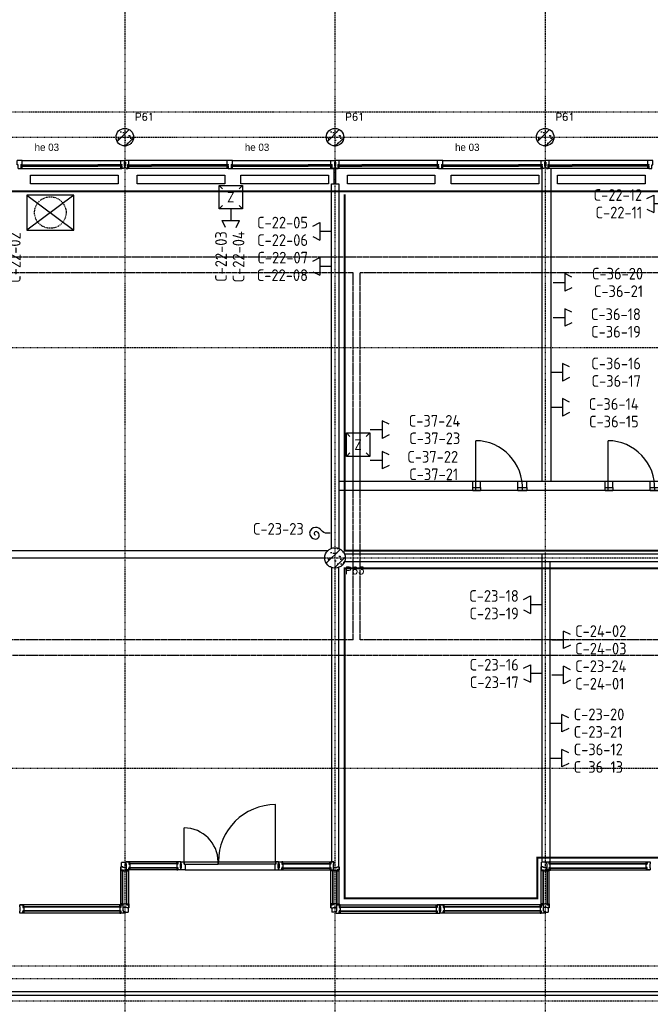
# Model space of a CAD drawing. Extents: x 0 to 1537, y 0 to 841.
# Tile 15 of 58: x 174 to 282, y 500 to 668. Entities that reach past the tile are written whole.
import ezdxf
from ezdxf.enums import TextEntityAlignment as Align

# ---------------------------------------------------------------- set-up
doc = ezdxf.new("R2010")
doc.units = 0
doc.header["$PDSIZE"] = 2
for name, pattern in [('B0402', [9.375, 6.25, -3.125]), ('B0702', [1.171875, 0.78125, -0.390625]), ('DASHDOT', [25.4, 12.7, -6.35, 0, -6.35]), ('DASHDOT2', [12.7, 6.35, -3.175, 0, -3.175]), ('E0001', [1, 1, 0])]:
    doc.linetypes.add(name, pattern=pattern)
doc.layers.get('0').update_dxf_attribs({"linetype": 'CONTINUOUS'})
for name, color, linetype in [('AB$1A---_ATTRIB', 9, 'CONTINUOUS'), ('AL$1A---_ALGEMEEN', 9, 'CONTINUOUS'), ('AT$1A---_TEKSTB', 8, 'CONTINUOUS'), ('GOTEN', 3, 'CONTINUOUS'), ('STRAMIEN', 1, 'CONTINUOUS'), ('VITELCODERING', 5, 'CONTINUOUS'), ('VITELDATA', 1, 'CONTINUOUS')]:
    doc.layers.add(name, color=color, linetype=linetype)
doc.styles.add('B-01', font='romans.shx', dxfattribs={"width": 1.2})
doc.styles.add('GBB_ISOT', font='b-gbt3.shx')
doc.styles.add('ROMANS', font='romans.shx', dxfattribs={"height": 300})
doc.styles.get("Standard").update_dxf_attribs({"font": 'ISO'})

# ---------------------------------------------------------------- blocks, each defined once
blk = doc.blocks.new('-954P1-KGL1')
at = {"layer": 'AL$1A---_ALGEMEEN', "color": 15, "ltscale": 2}
for p, q in [((5, 27), (407, 27)), ((5, 27), (5, 3)), ((5, 22), (407, 22)), ((5, 7), (407, 7)), ((5, 3), (407, 3)), ((13, 22), (13, 7))]:
    blk.add_line(p, q, dxfattribs=at)
at = {"layer": 'AL$1A---_ALGEMEEN', "color": 15}
for p, q in [((17, 30), (21, 27)), ((17, 0), (21, 3))]:
    blk.add_line(p, q, dxfattribs=at)
at = {"layer": 'AL$1A---_ALGEMEEN', "color": 15, "ltscale": 2}
blk.add_lwpolyline([(5, 3), (0, 3), (5, 27), (0, 27), (5, 3)], dxfattribs=at)
at = {"layer": 'AL$1A---_ALGEMEEN'}
for p in [(0, 30), (0, 0)]:
    blk.add_point(p, dxfattribs=at)
blk = doc.blocks.new('-954P1-KHEB')
at = {"layer": 'AL$1A---_ALGEMEEN'}
blk.add_lwpolyline([(0, 0), (17, 0), (17, 27), (0, 27)], close=True, dxfattribs=at)
blk = doc.blocks.new('-954P1-KHED')
at = {"layer": 'AL$1A---_ALGEMEEN'}
for p, q in [((189, -1), (122, -1)), ((122, -1), (122, -31)), ((122, -100), (122, -125)), ((142, -140), (172, -140)), ((189, -73), (189, -1))]:
    blk.add_line(p, q, dxfattribs=at)
at = {"layer": 'AL$1A---_ALGEMEEN', "ltscale": 2}
for p, q in [((131, -31), (122, -31)), ((131, -100), (122, -100)), ((142, -125), (122, -125)), ((131, -31), (131, -100)), ((142, -125), (142, -140)), ((172, -140), (172, -73)), ((172, -73), (189, -73))]:
    blk.add_line(p, q, dxfattribs=at)
blk = doc.blocks.new('-954P1-KHEE')
at = {"layer": 'AL$1A---_ALGEMEEN'}
for p, q in [((45, 139), (-45, 139)), ((-45, 67), (-45, 139)), ((-28, 0), (28, 0)), ((45, 67), (45, 139))]:
    blk.add_line(p, q, dxfattribs=at)
at = {"layer": 'AL$1A---_ALGEMEEN', "ltscale": 2}
for p, q in [((-28, 67), (-45, 67)), ((-28, 0), (-28, 67)), ((28, 0), (28, 67)), ((28, 67), (45, 67))]:
    blk.add_line(p, q, dxfattribs=at)
blk = doc.blocks.new('XREF_B-A3-II-112')
at = {"layer": 'AL$1A---_ALGEMEEN', "ltscale": 2}
h = blk.add_hatch(dxfattribs=at)
h.set_pattern_fill('PREFB', color=8, scale=8, angle=180, style=0)
h.set_pattern_definition([(225, (32663.04, 87003.07), (108.61, -108.61), []), (197, (32663.04, 87003.07), (-41.26, -127.724), [0, -130.56, -73.92, 0, -107.52]), (228, (32663.04, 87003.07), (29.465, -129.875), [0, -129.28, 0, -131.84, 0, -106.24]), (251, (32663.04, 87003.07), (76.66, -107.62), [0, -128, 0, -768, -105.28])])
h.paths.add_polyline_path([(32813, 87003, 1), (32513, 87003, 1)])
h = blk.add_hatch(dxfattribs=at)
h.set_pattern_fill('PREFB', color=8, scale=8, angle=180, style=0)
h.set_pattern_definition([(225, (36263.04, 87003.07), (108.61, -108.61), []), (197, (36263.04, 87003.07), (-41.26, -127.724), [0, -130.56, -73.92, 0, -107.52]), (228, (36263.04, 87003.07), (29.465, -129.875), [0, -129.28, 0, -131.84, 0, -106.24]), (251, (36263.04, 87003.07), (76.66, -107.62), [0, -128, 0, -768, -105.28])])
h.paths.add_polyline_path([(36413, 87003, 1), (36113, 87003, 1)])
h = blk.add_hatch(dxfattribs=at)
h.set_pattern_fill('PREFB', color=8, scale=8, angle=180, style=0)
h.set_pattern_definition([(225, (39863.04, 87003.07), (108.61, -108.61), []), (197, (39863.04, 87003.07), (-41.26, -127.724), [0, -130.56, -73.92, 0, -107.52]), (228, (39863.04, 87003.07), (29.465, -129.875), [0, -129.28, 0, -131.84, 0, -106.24]), (251, (39863.04, 87003.07), (76.66, -107.62), [0, -128, 0, -768, -105.28])])
h.paths.add_polyline_path([(40013, 87003, 1), (39713, 87003, 1)])
h = blk.add_hatch(dxfattribs=at)
h.set_pattern_fill('PREFB', color=8, scale=8, angle=180, style=0)
h.set_pattern_definition([(225, (36263.04, 79803.07), (108.61, -108.61), []), (197, (36263.04, 79803.07), (-41.26, -127.724), [0, -130.56, -73.92, 0, -107.52]), (228, (36263.04, 79803.07), (29.465, -129.875), [0, -129.28, 0, -131.84, 0, -106.24]), (251, (36263.04, 79803.07), (76.66, -107.62), [0, -128, 0, -768, -105.28])])
h.paths.add_polyline_path([(36438, 79803, 1), (36088, 79803, 1)])
at = {"layer": 'AL$1A---_ALGEMEEN', "color": 8, "linetype": 'B0702', "ltscale": 2}
for p, q in [((27267, 87438), (59671, 87438)), ((27229, 72823), (61218, 72823)), ((27255, 72223), (61708, 72223))]:
    blk.add_line(p, q, dxfattribs=at)
at = {"layer": 'AL$1A---_ALGEMEEN', "color": 8, "ltscale": 2}
for p, q in [((30880, 86464), (32611, 86464)), ((30897, 86603), (32594, 86603)), ((31286, 86528), (32204, 86528)), ((31286, 86523), (32204, 86523)), ((31286, 86508), (32204, 86508)), ((31286, 86504), (32204, 86504)), ((34447, 86464), (32715, 86464)), ((34430, 86603), (32732, 86603)), ((34040, 86528), (33122, 86528)), ((34040, 86523), (33122, 86523)), ((34040, 86508), (33122, 86508)), ((34040, 86504), (33122, 86504)), ((34480, 86464), (36211, 86464)), ((34497, 86603), (36194, 86603)), ((34886, 86528), (35804, 86528)), ((34886, 86523), (35804, 86523)), ((34886, 86508), (35804, 86508)), ((34886, 86504), (35804, 86504)), ((38047, 86464), (36315, 86464)), ((38030, 86603), (36332, 86603)), ((37640, 86528), (36722, 86528)), ((37640, 86523), (36722, 86523)), ((37640, 86508), (36722, 86508)), ((37640, 86504), (36722, 86504)), ((38080, 86464), (39811, 86464)), ((38097, 86603), (39794, 86603)), ((38486, 86528), (39404, 86528)), ((38486, 86523), (39404, 86523)), ((38486, 86508), (39404, 86508)), ((38486, 86504), (39404, 86504)), ((41647, 86464), (39915, 86464)), ((41630, 86603), (39932, 86603)), ((41240, 86528), (40322, 86528)), ((41240, 86523), (40322, 86523)), ((41240, 86508), (40322, 86508)), ((41240, 86504), (40322, 86504)), ((31788, 86013), (30988, 85413)), ((30988, 86013), (31788, 85413)), ((33569, 74571), (32738, 74571)), ((32738, 74566), (32738, 74571)), ((33569, 74566), (32738, 74566)), ((33569, 74501), (32738, 74501)), ((32738, 74501), (32738, 74496)), ((33569, 74496), (32738, 74496)), ((33569, 74566), (33569, 74571)), ((33569, 74501), (33569, 74496)), ((33628, 74568), (33628, 74603)), ((33628, 74603), (33678, 74603)), ((33637, 74568), (33628, 74568)), ((33628, 74464), (33628, 74499)), ((33628, 74499), (33637, 74499)), ((33637, 74499), (33637, 74568)), ((33678, 74603), (33678, 74560)), ((33678, 74560), (33695, 74560)), ((33680, 74602), (34260, 74602)), ((33680, 74562), (33680, 74602)), ((33680, 74562), (34260, 74562)), ((33695, 74560), (33695, 74464)), ((34260, 74562), (34260, 74602)), ((34266, 74602), (35246, 74602)), ((34266, 74562), (34266, 74602)), ((35246, 74562), (34266, 74562)), ((35231, 74560), (35231, 74464)), ((35248, 74560), (35231, 74560)), ((35246, 74602), (35246, 74562)), ((35248, 74603), (35248, 74560)), ((35298, 74603), (35248, 74603)), ((35289, 74568), (35298, 74568)), ((35289, 74499), (35289, 74568)), ((35298, 74499), (35289, 74499)), ((35298, 74568), (35298, 74603)), ((35298, 74464), (35298, 74499)), ((35358, 74571), (36189, 74571)), ((35358, 74566), (35358, 74571)), ((35358, 74566), (36189, 74566)), ((35358, 74501), (36189, 74501)), ((35358, 74501), (35358, 74496)), ((35358, 74496), (36189, 74496)), ((36189, 74566), (36189, 74571)), ((36189, 74501), (36189, 74496)), ((39938, 74571), (41606, 74571)), ((39938, 74566), (39938, 74571)), ((39938, 74566), (41606, 74566)), ((39938, 74501), (41606, 74501)), ((39938, 74501), (39938, 74496)), ((39938, 74496), (41606, 74496)), ((41606, 74566), (41606, 74571)), ((41606, 74501), (41606, 74496)), ((32626, 73869), (32626, 74459)), ((32631, 74459), (32626, 74459)), ((32631, 73869), (32631, 74459)), ((32696, 73869), (32696, 74459)), ((32696, 74459), (32701, 74459)), ((32701, 73869), (32701, 74459)), ((33695, 74464), (33628, 74464)), ((35231, 74464), (35298, 74464)), ((36226, 73869), (36226, 74459)), ((36231, 74459), (36226, 74459)), ((36231, 73869), (36231, 74459)), ((36296, 73869), (36296, 74459)), ((36296, 74459), (36301, 74459)), ((36301, 73869), (36301, 74459)), ((39826, 73869), (39826, 74459)), ((39831, 74459), (39826, 74459)), ((39831, 73869), (39831, 74459)), ((39896, 73869), (39896, 74459)), ((39896, 74459), (39901, 74459)), ((39901, 73869), (39901, 74459)), ((32589, 73832), (30920, 73832)), ((30920, 73827), (30920, 73832)), ((32589, 73827), (30920, 73827)), ((32589, 73827), (32589, 73832)), ((32631, 73869), (32626, 73869)), ((32696, 73869), (32701, 73869)), ((36231, 73869), (36226, 73869)), ((36296, 73869), (36301, 73869)), ((36338, 73832), (38006, 73832)), ((36338, 73827), (36338, 73832)), ((36338, 73827), (38006, 73827)), ((38006, 73827), (38006, 73832)), ((39789, 73832), (38120, 73832)), ((38120, 73827), (38120, 73832)), ((39789, 73827), (38120, 73827)), ((39789, 73827), (39789, 73832)), ((39831, 73869), (39826, 73869)), ((39896, 73869), (39901, 73869)), ((32589, 73762), (30920, 73762)), ((30920, 73762), (30920, 73757)), ((32589, 73757), (30920, 73757)), ((32589, 73762), (32589, 73757)), ((36338, 73762), (38006, 73762)), ((36338, 73762), (36338, 73757)), ((36338, 73757), (38006, 73757)), ((38006, 73762), (38006, 73757)), ((39789, 73762), (38120, 73762)), ((38120, 73762), (38120, 73757)), ((39789, 73757), (38120, 73757)), ((39789, 73762), (39789, 73757)), ((27255, 72383), (72053, 72383)), ((27275, 72323), (72023, 72323))]:
    blk.add_line(p, q, dxfattribs=at)
at = {"layer": 'AL$1A---_ALGEMEEN', "color": 8}
for p, q in [((36213, 86464), (36313, 86464)), ((36247, 86204), (36247, 86464)), ((36279, 86204), (36279, 86464)), ((31051, 86204), (31051, 86354)), ((31051, 86354), (32551, 86354)), ((32551, 86354), (32551, 86204)), ((32875, 86204), (32875, 86354)), ((32875, 86354), (34375, 86354)), ((34375, 86354), (34375, 86204)), ((34651, 86204), (34651, 86354)), ((34651, 86354), (36151, 86354)), ((36151, 86354), (36151, 86204)), ((36475, 86204), (36475, 86354)), ((36475, 86354), (37975, 86354)), ((37975, 86354), (37975, 86204)), ((38251, 86204), (38251, 86354)), ((38251, 86354), (39751, 86354)), ((39751, 86354), (39751, 86204)), ((40075, 86204), (40075, 86354)), ((40075, 86354), (41575, 86354)), ((41575, 86354), (41575, 86204)), ((32551, 86204), (31051, 86204)), ((34375, 86204), (32875, 86204)), ((36151, 86204), (34651, 86204)), ((36201, 79967), (36201, 86204)), ((36326, 86204), (36326, 79967)), ((37975, 86204), (36475, 86204)), ((39751, 86204), (38251, 86204)), ((41575, 86204), (40075, 86204)), ((31788, 86013), (30988, 86013)), ((30988, 86013), (30988, 85413)), ((31788, 85413), (31788, 86013)), ((30988, 85413), (31788, 85413)), ((43300, 79866), (36426, 79866)), ((36426, 79741), (43300, 79741)), ((36201, 79640), (36201, 74603)), ((36326, 74514), (36326, 79640)), ((35246, 74602), (35246, 75582)), ((33680, 74602), (33680, 75182)), ((32594, 73864), (32594, 74514)), ((32608, 74514), (32608, 74589)), ((32683, 74589), (32608, 74589)), ((33624, 74603), (32683, 74603)), ((35303, 74603), (36244, 74603)), ((36235, 74464), (36235, 74505)), ((36333, 73864), (36333, 74514)), ((39794, 73864), (39794, 74514)), ((39883, 74596), (39801, 74596)), ((39801, 74464), (39801, 74596)), ((39883, 74603), (41661, 74603)), ((33624, 74464), (32692, 74464)), ((32733, 73814), (32733, 74447)), ((33695, 74464), (35299, 74464)), ((35303, 74464), (36235, 74464)), ((36194, 73814), (36194, 74447)), ((39892, 74464), (41661, 74464)), ((39933, 73814), (39933, 74447)), ((32635, 73864), (30865, 73864)), ((32719, 73814), (32719, 73739)), ((36194, 73864), (36194, 73814)), ((36211, 73814), (36211, 73742)), ((36292, 73864), (38061, 73864)), ((39835, 73864), (38065, 73864)), ((39916, 73814), (39916, 73742)), ((32644, 73725), (30865, 73725)), ((32644, 73739), (32719, 73739)), ((36283, 73742), (36211, 73742)), ((36283, 73725), (38061, 73725)), ((39844, 73725), (38065, 73725)), ((39844, 73742), (39916, 73742))]:
    blk.add_line(p, q, dxfattribs=at)
at = {"layer": 'AL$1A---_ALGEMEEN', "color": 8, "linetype": 'Continuous'}
for p, q in [((36201, 86204), (36326, 86204)), ((32683, 74568), (32683, 74603)), ((32683, 74603), (32733, 74603)), ((32692, 74568), (32683, 74568)), ((32692, 74499), (32692, 74568)), ((32692, 74464), (32692, 74499)), ((32692, 74499), (32692, 74499)), ((32733, 74603), (32733, 74562)), ((32733, 74562), (32750, 74562)), ((32733, 74505), (32733, 74464)), ((32750, 74505), (32733, 74505)), ((32750, 74562), (32750, 74505)), ((33574, 74562), (33557, 74562)), ((33557, 74562), (33557, 74505)), ((33557, 74505), (33574, 74505)), ((33624, 74603), (33574, 74603)), ((33574, 74603), (33574, 74562)), ((33574, 74505), (33574, 74464)), ((33615, 74499), (33615, 74568)), ((33615, 74568), (33624, 74568)), ((33624, 74499), (33615, 74499)), ((33624, 74568), (33624, 74603)), ((33624, 74464), (33624, 74499)), ((35303, 74568), (35303, 74603)), ((35303, 74603), (35353, 74603)), ((35312, 74568), (35303, 74568)), ((35303, 74464), (35303, 74499)), ((35303, 74499), (35312, 74499)), ((35312, 74499), (35312, 74568)), ((35353, 74603), (35353, 74562)), ((35353, 74562), (35370, 74562)), ((35370, 74505), (35353, 74505)), ((35353, 74505), (35353, 74464)), ((35370, 74562), (35370, 74505)), ((36194, 74562), (36177, 74562)), ((36177, 74562), (36177, 74505)), ((36177, 74505), (36194, 74505)), ((36194, 74603), (36194, 74562)), ((36244, 74603), (36194, 74603)), ((36194, 74505), (36194, 74464)), ((36235, 74499), (36235, 74568)), ((36235, 74568), (36244, 74568)), ((36235, 74505), (36270, 74505)), ((36235, 74464), (36235, 74499)), ((36235, 74499), (36235, 74499)), ((36244, 74568), (36244, 74603)), ((36270, 74505), (36270, 74505)), ((36270, 74505), (36298, 74505)), ((36298, 74505), (36298, 74514)), ((36298, 74514), (36333, 74514)), ((36333, 74514), (36333, 74464)), ((39883, 74603), (39883, 74568)), ((39883, 74568), (39892, 74568)), ((39892, 74568), (39892, 74499)), ((39892, 74499), (39892, 74464)), ((39892, 74499), (39892, 74499)), ((39933, 74562), (39933, 74603)), ((39950, 74562), (39933, 74562)), ((39933, 74505), (39950, 74505)), ((39933, 74464), (39933, 74505)), ((39950, 74505), (39950, 74562)), ((41594, 74505), (41594, 74562)), ((41594, 74562), (41611, 74562)), ((41611, 74505), (41594, 74505)), ((41611, 74562), (41611, 74603)), ((41611, 74464), (41611, 74505)), ((41661, 74568), (41652, 74568)), ((41652, 74568), (41652, 74499)), ((41652, 74499), (41661, 74499)), ((41661, 74603), (41661, 74568)), ((41661, 74499), (41661, 74464)), ((36235, 74447), (36235, 74464)), ((36235, 74464), (36235, 74464)), ((36292, 74447), (36235, 74447)), ((36333, 74464), (36292, 74464)), ((36292, 74464), (36292, 74447)), ((39892, 74464), (39933, 74464)), ((41661, 74464), (41611, 74464)), ((30865, 73829), (30865, 73864)), ((30865, 73864), (30915, 73864)), ((30874, 73829), (30865, 73829)), ((30874, 73760), (30874, 73829)), ((30915, 73864), (30915, 73823)), ((30915, 73823), (30932, 73823)), ((30932, 73823), (30932, 73766)), ((32577, 73823), (32577, 73766)), ((32594, 73823), (32577, 73823)), ((32594, 73864), (32594, 73823)), ((32635, 73864), (32594, 73864)), ((32635, 73829), (32635, 73864)), ((32635, 73829), (32635, 73829)), ((32635, 73760), (32635, 73829)), ((36235, 73864), (36194, 73864)), ((36194, 73814), (36229, 73814)), ((36229, 73814), (36229, 73823)), ((36229, 73823), (36292, 73823)), ((36292, 73881), (36235, 73881)), ((36235, 73881), (36235, 73864)), ((36292, 73864), (36292, 73881)), ((36292, 73823), (36292, 73864)), ((36292, 73864), (36292, 73864)), ((36292, 73864), (36333, 73864)), ((36292, 73829), (36292, 73864)), ((36292, 73829), (36292, 73829)), ((36292, 73760), (36292, 73829)), ((36292, 73823), (36292, 73823)), ((36292, 73823), (36292, 73823)), ((36333, 73864), (36333, 73823)), ((36333, 73823), (36350, 73823)), ((36350, 73823), (36350, 73766)), ((38011, 73823), (37994, 73823)), ((37994, 73823), (37994, 73766)), ((38061, 73864), (38011, 73864)), ((38011, 73864), (38011, 73823)), ((38052, 73760), (38052, 73829)), ((38052, 73829), (38061, 73829)), ((38061, 73829), (38061, 73864)), ((38065, 73829), (38065, 73864)), ((38065, 73864), (38115, 73864)), ((38074, 73829), (38065, 73829)), ((38074, 73760), (38074, 73829)), ((38115, 73864), (38115, 73823)), ((38115, 73823), (38132, 73823)), ((38132, 73823), (38132, 73766)), ((39777, 73823), (39777, 73766)), ((39794, 73823), (39777, 73823)), ((39794, 73864), (39794, 73823)), ((39835, 73864), (39794, 73864)), ((39835, 73829), (39835, 73864)), ((39835, 73829), (39835, 73829)), ((39835, 73760), (39835, 73829)), ((30865, 73725), (30865, 73760)), ((30865, 73760), (30874, 73760)), ((30915, 73766), (30915, 73725)), ((30932, 73766), (30915, 73766)), ((32577, 73766), (32594, 73766)), ((32594, 73766), (32594, 73725)), ((32644, 73760), (32635, 73760)), ((32644, 73725), (32644, 73760)), ((36283, 73760), (36292, 73760)), ((36283, 73725), (36283, 73760)), ((36333, 73766), (36333, 73725)), ((36350, 73766), (36333, 73766)), ((37994, 73766), (38011, 73766)), ((38011, 73766), (38011, 73725)), ((38061, 73760), (38052, 73760)), ((38061, 73725), (38061, 73760)), ((38065, 73725), (38065, 73760)), ((38065, 73760), (38074, 73760)), ((38115, 73766), (38115, 73725)), ((38132, 73766), (38115, 73766)), ((39777, 73766), (39794, 73766)), ((39794, 73766), (39794, 73725)), ((39844, 73760), (39835, 73760)), ((39844, 73725), (39844, 73760))]:
    blk.add_line(p, q, dxfattribs=at)
for points in [[(32692, 74505), (32657, 74505), (32657, 74505), (32629, 74505), (32629, 74514), (32594, 74514), (32594, 74464), (32635, 74464), (32635, 74447), (32692, 74447), (32692, 74464), (32692, 74464)], [(39892, 74505), (39857, 74505), (39857, 74505), (39829, 74505), (39829, 74514), (39794, 74514), (39794, 74464), (39835, 74464), (39835, 74447), (39892, 74447), (39892, 74464), (39892, 74464)], [(32733, 73814), (32698, 73814), (32698, 73823), (32635, 73823), (32635, 73823), (32635, 73823), (32635, 73864), (32635, 73864), (32635, 73881), (32692, 73881), (32692, 73864), (32733, 73864)], [(39933, 73814), (39898, 73814), (39898, 73823), (39835, 73823), (39835, 73823), (39835, 73823), (39835, 73864), (39835, 73864), (39835, 73881), (39892, 73881), (39892, 73864), (39933, 73864)]]:
    blk.add_lwpolyline(points, close=True, dxfattribs=at)
at = {"layer": 'AL$1A---_ALGEMEEN', "color": 8}
for points in [[(32733, 74575), (32750, 74575), (32750, 74603), (32733, 74603)], [(32733, 74492), (32750, 74492), (32750, 74464), (32733, 74464)], [(33574, 74575), (33557, 74575), (33557, 74603), (33574, 74603)], [(33574, 74492), (33557, 74492), (33557, 74464), (33574, 74464)], [(35353, 74575), (35370, 74575), (35370, 74603), (35353, 74603)], [(35353, 74492), (35370, 74492), (35370, 74464), (35353, 74464)], [(36194, 74575), (36177, 74575), (36177, 74603), (36194, 74603)], [(36194, 74492), (36177, 74492), (36177, 74464), (36194, 74464)], [(39933, 74575), (39950, 74575), (39950, 74603), (39933, 74603)], [(39933, 74492), (39950, 74492), (39950, 74464), (39933, 74464)], [(41611, 74575), (41594, 74575), (41594, 74603), (41611, 74603)], [(41611, 74492), (41594, 74492), (41594, 74464), (41611, 74464)], [(32622, 74464), (32622, 74447), (32594, 74447), (32594, 74464)], [(32705, 74464), (32705, 74447), (32733, 74447), (32733, 74464)], [(36222, 74464), (36222, 74447), (36194, 74447), (36194, 74464)], [(36305, 74464), (36305, 74447), (36333, 74447), (36333, 74464)], [(39822, 74464), (39822, 74447), (39794, 74447), (39794, 74464)], [(39905, 74464), (39905, 74447), (39933, 74447), (39933, 74464)], [(30915, 73836), (30932, 73836), (30932, 73864), (30915, 73864)], [(32594, 73836), (32577, 73836), (32577, 73864), (32594, 73864)], [(32622, 73864), (32622, 73881), (32594, 73881), (32594, 73864)], [(32705, 73864), (32705, 73881), (32733, 73881), (32733, 73864)], [(36222, 73864), (36222, 73881), (36194, 73881), (36194, 73864)], [(36305, 73864), (36305, 73881), (36333, 73881), (36333, 73864)], [(36333, 73836), (36350, 73836), (36350, 73864), (36333, 73864)], [(38011, 73836), (37994, 73836), (37994, 73864), (38011, 73864)], [(38115, 73836), (38132, 73836), (38132, 73864), (38115, 73864)], [(39794, 73836), (39777, 73836), (39777, 73864), (39794, 73864)], [(39822, 73864), (39822, 73881), (39794, 73881), (39794, 73864)], [(39905, 73864), (39905, 73881), (39933, 73881), (39933, 73864)], [(30915, 73753), (30932, 73753), (30932, 73725), (30915, 73725)], [(32594, 73753), (32577, 73753), (32577, 73725), (32594, 73725)], [(36333, 73753), (36350, 73753), (36350, 73725), (36333, 73725)], [(38011, 73753), (37994, 73753), (37994, 73725), (38011, 73725)], [(38115, 73753), (38132, 73753), (38132, 73725), (38115, 73725)], [(39794, 73753), (39777, 73753), (39777, 73725), (39794, 73725)]]:
    blk.add_lwpolyline(points, close=True, dxfattribs=at)
at = {"layer": 'AL$1A---_ALGEMEEN', "color": 8, "ltscale": 2}
for centre in [(32663, 87003), (36263, 87003), (39863, 87003)]:
    blk.add_circle(centre, 150, dxfattribs=at)
at = {"layer": 'AL$1A---_ALGEMEEN', "color": 8, "linetype": 'Continuous', "ltscale": 2}
for centre, radius in [((32663, 87003), 150), ((36263, 87003), 150), ((39863, 87003), 150), ((36263, 79803), 175), ((36263, 79803), 175)]:
    blk.add_circle(centre, radius, dxfattribs=at)
at = {"layer": 'AL$1A---_ALGEMEEN', "color": 8, "linetype": 'B0402', "ltscale": 0.2}
blk.add_circle((31388, 85713), 270, dxfattribs=at)
at = {"layer": 'AL$1A---_ALGEMEEN', "color": 8}
for centre, radius, start, end in [((35246, 74602), 980, 90, 180), ((33680, 74602), 580, 0, 90)]:
    blk.add_arc(centre, radius, start, end, dxfattribs=at)
at = {"layer": 'STRAMIEN', "color": 8, "linetype": 'DASHDOT2'}
for p, q in [((32663, 95903), (32663, 35276)), ((36263, 95903), (36263, 35276)), ((39863, 95903), (39863, 35276)), ((18063, 87003), (104973, 87003)), ((18063, 83403), (104973, 83403)), ((18063, 79803), (104973, 79803)), ((18063, 76203), (104973, 76203)), ((18063, 72603), (104973, 72603))]:
    blk.add_line(p, q, dxfattribs=at)
at = {"layer": 'AL$1A---_ALGEMEEN', "color": 8, "ltscale": 2}
for name, p in [('-954P1-KHEE', (30863, 86464)), ('-954P1-KGL1', (30891, 86501)), ('-954P1-KHEB', (30891, 86474)), ('-954P1-KHED', (32543, 86604)), ('-954P1-KGL1', (32715, 86501)), ('-954P1-KHEB', (32715, 86474)), ('-954P1-KHEE', (34463, 86464)), ('-954P1-KGL1', (34491, 86501)), ('-954P1-KHEB', (34491, 86474)), ('-954P1-KHED', (36143, 86604)), ('-954P1-KGL1', (36315, 86501)), ('-954P1-KHEB', (36315, 86474)), ('-954P1-KHEE', (38063, 86464)), ('-954P1-KGL1', (38091, 86501)), ('-954P1-KHEB', (38091, 86474)), ('-954P1-KHED', (39743, 86604)), ('-954P1-KGL1', (39915, 86501)), ('-954P1-KHEB', (39915, 86474)), ('-954P1-KHEE', (41663, 86464))]:
    blk.add_blockref(name, p, dxfattribs=at)
at = {"layer": 'AL$1A---_ALGEMEEN', "color": 8, "ltscale": 2, "xscale": -1}
for name, p in [('-954P1-KGL1', (32611, 86501)), ('-954P1-KHED', (32783, 86604)), ('-954P1-KHEB', (32611, 86474)), ('-954P1-KGL1', (34435, 86501)), ('-954P1-KHEB', (34435, 86474)), ('-954P1-KGL1', (36211, 86501)), ('-954P1-KHED', (36383, 86604)), ('-954P1-KHEB', (36211, 86474)), ('-954P1-KGL1', (38035, 86501)), ('-954P1-KHEB', (38035, 86474)), ('-954P1-KGL1', (39811, 86501)), ('-954P1-KHED', (39983, 86604)), ('-954P1-KHEB', (39811, 86474)), ('-954P1-KGL1', (41635, 86501)), ('-954P1-KHEB', (41635, 86474))]:
    blk.add_blockref(name, p, dxfattribs=at)
at = {"layer": 'AB$1A---_ATTRIB', "color": 8, "linetype": 'Continuous', "style": 'ROMANS'}
for tag, p, height in [('RUIMTENUMMER', (60177, 86637), 200), ('PEILMAAT', (60123, 86380), 150), ('RUIMTENUMMER', (23322, 85669), 200), ('PEILMAAT', (23267, 85412), 150), ('RUIMTENUMMER', (25656, 84910), 200), ('RUIMTENUMMER', (66336, 84907), 200), ('PEILMAAT', (25602, 84653), 150), ('PEILMAAT', (66282, 84649), 150), ('RUIMTENUMMER', (23537, 82919), 200), ('PEILMAAT', (23482, 82661), 150), ('RUIMTENUMMER', (84269, 82608), 200), ('PEILMAAT', (84214, 82351), 150), ('RUIMTENUMMER', (23681, 80585), 200), ('PEILMAAT', (23626, 80328), 150), ('RUIMTENUMMER', (22894, 79094), 200), ('RUIMTENUMMER', (66336, 79048), 200), ('PEILMAAT', (22839, 78837), 150), ('PEILMAAT', (66282, 78791), 150), ('RUIMTENUMMER', (84269, 77245), 200), ('PEILMAAT', (84214, 76988), 150), ('RUIMTENUMMER', (81101, 75686), 200), ('RUIMTENUMMER', (83671, 75687), 200), ('RUIMTENUMMER', (86015, 75686), 200), ('RUIMTENUMMER', (25752, 75504), 200), ('RUIMTENUMMER', (75644, 75605), 200), ('PEILMAAT', (75590, 75347), 150), ('PEILMAAT', (81047, 75429), 150), ('PEILMAAT', (83616, 75430), 150), ('PEILMAAT', (85961, 75429), 150), ('PEILMAAT', (25698, 75247), 150), ('RUIMTENUMMER', (93081, 75257), 200), ('PEILMAAT', (93026, 75000), 150), ('RUIMTENUMMER', (88630, 74488), 200), ('PEILMAAT', (88576, 74231), 150), ('RUIMTENUMMER', (73290, 74100), 200), ('PEILMAAT', (73235, 73843), 150), ('RUIMTENUMMER', (75369, 73882), 200), ('PEILMAAT', (75315, 73624), 150), ('RUIMTENUMMER', (78391, 73378), 200), ('RUIMTENUMMER', (23083, 73242), 200), ('RUIMTENUMMER', (25752, 73237), 200), ('PEILMAAT', (23029, 72985), 150), ('PEILMAAT', (25698, 72979), 150), ('PEILMAAT', (78337, 73120), 150), ('RUIMTENUMMER', (44810, 70416), 200), ('PEILMAAT', (44756, 70158), 150), ('RUIMTENUMMER', (83574, 63583), 200), ('RUIMTENUMMER', (44810, 63429), 200), ('PEILMAAT', (83520, 63326), 150), ('PEILMAAT', (44756, 63172), 150), ('RUIMTENUMMER', (75343, 53663), 200), ('RUIMTENUMMER', (78500, 53652), 200), ('RUIMTENUMMER', (23322, 53269), 200), ('PEILMAAT', (75289, 53406), 150), ('PEILMAAT', (78446, 53394), 150), ('PEILMAAT', (23267, 53012), 150), ('RUIMTENUMMER', (25658, 52384), 200), ('PEILMAAT', (25603, 52127), 150), ('RUIMTENUMMER', (23527, 50518), 200), ('PEILMAAT', (23472, 50260), 150), ('RUIMTENUMMER', (80352, 50113), 200), ('PEILMAAT', (80297, 49856), 150), ('RUIMTENUMMER', (73192, 49570), 200), ('PEILMAAT', (73138, 49313), 150), ('RUIMTENUMMER', (81728, 49257), 200), ('PEILMAAT', (81673, 49000), 150), ('RUIMTENUMMER', (76409, 48643), 200), ('RUIMTENUMMER', (79143, 48643), 200), ('PEILMAAT', (76354, 48386), 150), ('PEILMAAT', (79089, 48386), 150), ('RUIMTENUMMER', (23681, 48185), 200), ('PEILMAAT', (23626, 47928), 150), ('RUIMTENUMMER', (22696, 46692), 200), ('RUIMTENUMMER', (77664, 46745), 200), ('PEILMAAT', (22641, 46435), 150), ('PEILMAAT', (77610, 46488), 150), ('RUIMTENUMMER', (87918, 45636), 200), ('PEILMAAT', (87863, 45379), 150), ('RUIMTENUMMER', (24055, 43108), 200), ('RUIMTENUMMER', (25752, 43104), 200), ('RUIMTENUMMER', (77664, 43246), 200), ('PEILMAAT', (77610, 42989), 150), ('PEILMAAT', (24001, 42851), 150), ('PEILMAAT', (25698, 42847), 150), ('RUIMTENUMMER', (25752, 40842), 200), ('PEILMAAT', (25698, 40585), 150), ('RUIMTENUMMER', (76511, 38932), 200), ('RUIMTENUMMER', (80009, 38932), 200), ('PEILMAAT', (76457, 38675), 150), ('PEILMAAT', (79955, 38675), 150), ('RUIMTENUMMER', (81728, 37671), 200), ('PEILMAAT', (81673, 37413), 150)]:
    blk.add_attdef(tag, p, '', height=height, dxfattribs=at)
for tag, p, height in [('RUIMTENUMMER', (22253, 82959), 200), ('PEILMAAT', (22510, 82905), 150), ('RUIMTENUMMER', (22255, 50559), 200), ('PEILMAAT', (22512, 50505), 150)]:
    blk.add_attdef(tag, p, '', height=height, rotation=90, dxfattribs=at)
at = {"layer": 'AB$1A---_ATTRIB', "color": 8, "style": 'B-01', "oblique": 15, "flags": 1}
for tag, p in [('SCHACHT', (75598, 75883)), ('KOOI', (75868, 75883)), ('DAGMAAT', (76138, 75883)), ('GEWICHT', (76408, 75883)), ('PERSONEN', (76678, 75883))]:
    blk.add_attdef(tag, p, '', height=180, rotation=270, dxfattribs=at)
at = {"layer": 'AT$1A---_TEKSTB', "color": 8, "ltscale": 2}
for s, style, p in [('P61', 'ROMANS', (32838, 87287)), ('P61', 'ROMANS', (36438, 87287)), ('P61', 'ROMANS', (40038, 87287)), ('he 03', 'GBB_ISOT', (31119, 86767)), ('he 03', 'GBB_ISOT', (34719, 86767)), ('he 03', 'GBB_ISOT', (38319, 86767)), ('P63', 'ROMANS', (36438, 79527))]:
    blk.add_text(s, height=125, dxfattribs=dict(at, style=style)).set_placement(p)
blk = doc.blocks.new('$DAT003')
for p, q in [((0, 0), (2, 0)), ((3.2, 0.9), (2, 1.5)), ((2, -1.5), (2, 1.5)), ((3.2, -0.9), (2, -1.5))]:
    blk.add_line(p, q)
blk = doc.blocks.new('DAT030')
for p, q in [((-2, 2), (-1.41, 1.41)), ((-2, -2), (-2, 2)), ((-2, 2), (2, 2)), ((2, 2), (1.41, 1.41)), ((2, 2), (2, -2)), ((-1.41, -1.41), (-2, -2)), ((1.41, -1.41), (2, -2)), ((2, -2), (-2, -2))]:
    blk.add_line(p, q)
at = {"color": 4}
blk.add_attdef('NR', text='', height=1.8, dxfattribs=at).set_placement((0, 0), align=Align.MIDDLE)
blk = doc.blocks.new('DAT029')
blk.add_lwpolyline([(0, 0), (0.5, 0, -0.236068), (1.5, -0.5, 0.236068), (2.5, -1, 1), (2.5, 1, 0.819804), (2.25, -0.25, 0.457677), (2.75, 0, 0.568657), (2.5, 0.25, 3.072989)], format="xyb")

msp = doc.modelspace()

# ---------------------------------------------------------------- linework, layer by layer
at = {"color": 8, "ltscale": 2}
for p, q in [((263.75, 642.89), (263.75, 589.36)), ((265.31, 642.89), (265.31, 589.36)), ((252.45, 587.8), (252.45, 596.33)), ((275.1, 587.8), (275.1, 596.33)), ((300.54, 589.36), (228.97, 589.36)), ((251.95, 588.35), (251.95, 589.36)), ((253.28, 588.35), (253.28, 589.36)), ((259.66, 588.35), (259.66, 589.36)), ((261.17, 588.35), (261.17, 589.36)), ((274.6, 588.35), (274.6, 589.36)), ((275.92, 588.35), (275.92, 589.36)), ((282.31, 588.35), (282.31, 589.36)), ((301.04, 587.8), (228.97, 587.8)), ((157.57, 577.53), (227.12, 577.53)), ((158.09, 576.28), (226.59, 576.28)), ((263.81, 524.21), (263.81, 576.9)), ((265.21, 522.72), (265.21, 575.65))]:
    msp.add_line(p, q, dxfattribs=at)
for points in [[(251.95, 588.35), (253.28, 588.35), (253.28, 587.78), (251.95, 587.78)], [(259.66, 588.35), (261.17, 588.35), (261.17, 587.77), (259.66, 587.77)], [(274.6, 588.35), (275.92, 588.35), (275.92, 587.78), (274.6, 587.78)], [(282.31, 588.35), (283.81, 588.35), (283.81, 587.77), (282.31, 587.77)]]:
    msp.add_lwpolyline(points, close=True, dxfattribs=at)
for centre in [(252.35, 588.23), (274.99, 588.23)]:
    msp.add_arc(centre, 8.11, 357.885, 89.2509, dxfattribs=at)
at = {"layer": 'GOTEN', "linetype": 'E0001'}
for p, q in [((473.96, 627.77), (121.82, 627.77)), ((231.46, 625.07), (124.52, 625.07)), ((231.46, 586.71), (231.46, 625.07)), ((338.78, 625.07), (232.66, 625.07)), ((232.66, 586.71), (232.66, 625.07)), ((231.46, 562.25), (231.46, 600.61)), ((232.66, 562.25), (232.66, 600.61)), ((231.46, 562.25), (124.52, 562.25)), ((338.78, 562.25), (232.66, 562.25)), ((427.15, 559.55), (124.52, 559.55))]:
    msp.add_line(p, q, dxfattribs=at)
at = {"layer": 'GOTEN', "linetype": 'DASHDOT', "const_width": 0.35}
for points in [[(466.5, 646), (466.5, 639), (138.5, 639)], [(230, 638.5), (230, 577.5), (298.5, 577.5), (298.5, 639)], [(230, 574.5), (230, 518), (263, 518), (263, 525), (299, 525), (299, 574.5), (230, 574.5)]]:
    msp.add_lwpolyline(points, dxfattribs=at)

# ---------------------------------------------------------------- block references
at = {"layer": 'VITELDATA', "xscale": 0.01, "yscale": 0.01, "zscale": 0.01}
msp.add_blockref('XREF_B-A3-II-112', (-134.29, -221.75), dxfattribs=at)
at = {"layer": 'VITELDATA'}
for p in [(210.5, 638), (232.29, 595.66)]:
    msp.add_blockref('DAT030', p, dxfattribs=at).add_auto_attribs({'NR': 'Z'})
for p, rotation in [((284.94, 636.88), 180), ((210.51, 636), 270), ((227.72, 632.16), 180), ((227.72, 626.16), 180), ((263.81, 568.27), 180), ((263.81, 556.5), 180)]:
    msp.add_blockref('$DAT003', p, dxfattribs=dict(at, rotation=rotation))
at = {"layer": 'VITELDATA', "xscale": -1, "rotation": 180}
for p in [(265.69, 623.42), (265.69, 617.42), (265.31, 608.05), (265.31, 602.05), (234.39, 598.24), (234.39, 593.01)]:
    msp.add_blockref('$DAT003', p, dxfattribs=at)
at = {"layer": 'VITELDATA', "ltscale": 2, "rotation": 180}
msp.add_blockref('DAT029', (227.5, 580.5), dxfattribs=at)
at = {"layer": 'VITELDATA'}
for p in [(265.46, 562.25), (265.46, 556.25), (265.21, 548), (265.21, 542)]:
    msp.add_blockref('$DAT003', p, dxfattribs=at)

# ---------------------------------------------------------------- texts
at = {"layer": 'VITELCODERING'}
for s, p in [('C-22-12', (280.94, 637.38)), ('C-22-11', (280.94, 634.38)), ('C-22-05', (223.72, 632.66)), ('C-22-06', (223.72, 629.66)), ('C-22-07', (223.72, 626.66)), ('C-22-08', (223.72, 623.66)), ('C-36-20', (281.1, 623.92)), ('C-36-21', (281.1, 620.92)), ('C-36-18', (280.72, 616.98)), ('C-36-19', (280.72, 613.98)), ('C-36-16', (280.73, 608.55)), ('C-36-17', (280.73, 605.55)), ('C-36-14', (280.35, 601.61)), ('C-37-24', (249.8, 598.74)), ('C-36-15', (280.35, 598.61)), ('C-37-23', (249.8, 595.74)), ('C-37-22', (249.43, 592.58)), ('C-37-21', (249.43, 589.58)), ('C-23-23', (223, 580.25)), ('C-23-18', (259.81, 568.77)), ('C-23-19', (259.81, 565.77)), ('C-23-16', (259.81, 557)), ('C-23-17', (259.81, 554))]:
    msp.add_text(s, height=2, dxfattribs=at).set_placement(p, align=Align.RIGHT)
for s, p in [('C-22-02', (174.5, 632)), ('C-22-03', (209.82, 632.19)), ('C-22-04', (212.82, 632.19))]:
    msp.add_text(s, height=2, rotation=90, dxfattribs=at).set_placement(p, align=Align.RIGHT)
for s, p in [('C-24-02', (269.46, 562.75)), ('C-24-03', (269.46, 559.75)), ('C-23-24', (269.46, 556.75)), ('C-24-01', (269.46, 553.75)), ('C-23-20', (269.21, 548.5)), ('C-23-21', (269.21, 545.5)), ('C-36-12', (269.21, 542.5)), ('C-36-13', (269.21, 539.5))]:
    msp.add_text(s, height=2, dxfattribs=at).set_placement(p)

doc.saveas('drawing.dxf')
